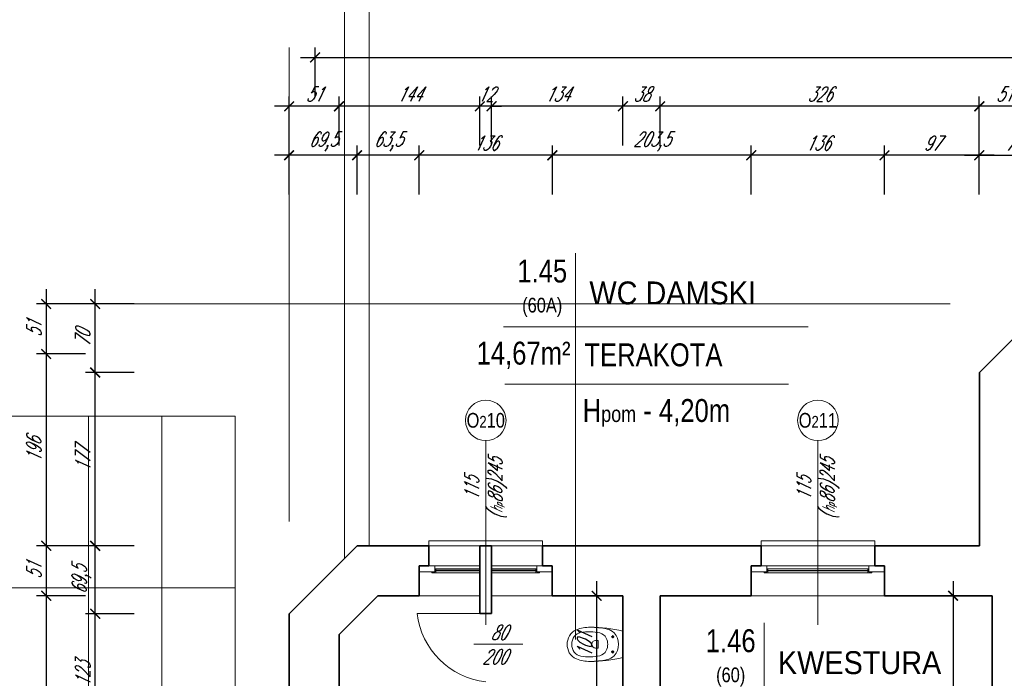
# Model space of a CAD drawing. Header units: millimetres. Extents: x 402 to 79005, y -7782 to 89952.
# Tile 153 of 256: x 23576 to 24582, y 29873 to 30546. Entities that reach past the tile are written whole.
import ezdxf

# ---------------------------------------------------------------- set-up
doc = ezdxf.new("R2010")
doc.units = ezdxf.units.MM
doc.header["$LTSCALE"] = 10
doc.linetypes.add('DASHED', pattern=[19.05, 12.7, -6.35])
doc.layers.get('0').update_dxf_attribs({"lineweight": 0})
doc.layers.get('Defpoints').update_dxf_attribs({"color": 253})
for name, color, linetype, lineweight in [('01 parter - ściany', 253, 'Continuous', 35), ('03-01_okna', 253, 'Continuous', 15), ('03_drzwi', 253, 'Continuous', 15), ('04-1_widok', 253, 'Continuous', 5), ('05-01_wymiary', 253, 'Continuous', 5), ('05-03_opis', 253, 'Continuous', 5), ('07_wyposażenie', 253, 'Continuous', 5)]:
    doc.layers.add(name, color=color, linetype=linetype, lineweight=lineweight)
doc.styles.add('ariel', font='ARIAL.TTF', dxfattribs={"width": 0.8})
doc.styles.add('ariel_wym', font='simplex.shx', dxfattribs={"width": 0.65, "oblique": 25})
doc.dimstyles.new('ariel 50', dxfattribs={"dimtxt": 15, "dimasz": 10, "dimexe": 10, "dimexo": 0, "dimgap": 5, "dimtad": 1, "dimdec": 1, "dimrnd": 0.5, "dimtxsty": 'ariel_wym', "dimblk": 'ARCHTICK', "dimcen": 2.5, "dimdle": 15, "dimazin": 0, "dimtfac": 1, "dimtdec": 1, "dimtix": 1, "dimtmove": 0, "dimatfit": 3, "dimldrblk": 'DOT', "dimfxl": 0, "dimarcsym": 0})
doc.dimstyles.new('ariel 50 wnętrze', dxfattribs={"dimtxt": 15, "dimasz": 10, "dimexe": 10, "dimexo": 0, "dimgap": 5, "dimtad": 1, "dimdec": 1, "dimrnd": 0.5, "dimtxsty": 'ariel_wym', "dimblk": 'ARCHTICK', "dimcen": 2.5, "dimdle": 15, "dimazin": 0, "dimtfac": 1, "dimtdec": 1, "dimtix": 1, "dimtmove": 0, "dimatfit": 3, "dimldrblk": 'DOT', "dimfxl": 0, "dimarcsym": 0})

# ---------------------------------------------------------------- blocks, each defined once
blk = doc.blocks.new('_ArchTick')
at = {"color": 0, "linetype": 'ByBlock', "const_width": 0.15}
blk.add_lwpolyline([(-0.5, -0.5), (0.5, 0.5)], dxfattribs=at)
blk = doc.blocks.new('*D1033')
at = {"layer": '05-01_wymiary', "color": 0, "lineweight": -2}
for p, q in [((24556.2, 30367.4), (24556.2, 30417.4)), ((24626.2, 30367.4), (24626.2, 30417.4)), ((24541.2, 30407.4), (24641.2, 30407.4))]:
    blk.add_line(p, q, dxfattribs=at)
at = {"layer": 'Defpoints', "color": 0}
for p in [(24626.2, 30407.4), (24626.2, 30255.5), (24556.2, 30185.5)]:
    blk.add_point(p, dxfattribs=at)
at = {"layer": '05-01_wymiary', "color": 0, "lineweight": -2, "xscale": 10, "yscale": 10, "zscale": 10, "rotation": 180}
blk.add_blockref('_ArchTick', (24556.2, 30407.4), dxfattribs=at)
at = {"layer": '05-01_wymiary', "color": 0, "lineweight": -2, "xscale": 10, "yscale": 10, "zscale": 10}
blk.add_blockref('_ArchTick', (24626.2, 30407.4), dxfattribs=at)
at = {"layer": '05-01_wymiary', "color": 0, "insert": (24591.2, 30419.9), "char_height": 15, "attachment_point": 5, "style": 'ariel_wym'}
blk.add_mtext('70', dxfattribs=at)
blk = doc.blocks.new('_Dot')
at = {"color": 0, "linetype": 'ByBlock', "lineweight": -2}
blk.add_line((-0.5, 0), (-1, 0), dxfattribs=at)
at = {"color": 0, "linetype": 'ByBlock', "const_width": 0.5}
blk.add_lwpolyline([(-0.25, 0, 1), (0.25, 0, 1)], format="xyb", close=True, dxfattribs=at)
blk = doc.blocks.new('*D1044')
at = {"layer": '05-01_wymiary', "color": 0, "lineweight": -2}
for p, q in [((24459.3, 30367.4), (24459.3, 30417.4)), ((24556.2, 30367.4), (24556.2, 30417.4)), ((24571.2, 30407.4), (24444.3, 30407.4))]:
    blk.add_line(p, q, dxfattribs=at)
at = {"layer": 'Defpoints', "color": 0}
for p in [(24459.3, 30407.4), (24556.2, 30185.5), (24459.3, 29957.5)]:
    blk.add_point(p, dxfattribs=at)
at = {"layer": '05-01_wymiary', "color": 0, "lineweight": -2, "xscale": 10, "yscale": 10, "zscale": 10, "rotation": 180}
blk.add_blockref('_ArchTick', (24459.3, 30407.4), dxfattribs=at)
at = {"layer": '05-01_wymiary', "color": 0, "lineweight": -2, "xscale": 10, "yscale": 10, "zscale": 10}
blk.add_blockref('_ArchTick', (24556.2, 30407.4), dxfattribs=at)
at = {"layer": '05-01_wymiary', "color": 0, "insert": (24507.8, 30419.9), "char_height": 15, "attachment_point": 5, "style": 'ariel_wym'}
blk.add_mtext('97', dxfattribs=at)
blk = doc.blocks.new('*D1045')
at = {"layer": '05-01_wymiary', "color": 0, "lineweight": -2}
for p, q in [((24323.3, 30367.4), (24323.3, 30417.4)), ((24459.3, 30367.4), (24459.3, 30417.4)), ((24474.3, 30407.4), (24308.3, 30407.4))]:
    blk.add_line(p, q, dxfattribs=at)
at = {"layer": 'Defpoints', "color": 0}
for p in [(24323.3, 30407.4), (24323.3, 29957.5), (24459.3, 29957.5)]:
    blk.add_point(p, dxfattribs=at)
at = {"layer": '05-01_wymiary', "color": 0, "lineweight": -2, "xscale": 10, "yscale": 10, "zscale": 10, "rotation": 180}
blk.add_blockref('_ArchTick', (24323.3, 30407.4), dxfattribs=at)
at = {"layer": '05-01_wymiary', "color": 0, "lineweight": -2, "xscale": 10, "yscale": 10, "zscale": 10}
blk.add_blockref('_ArchTick', (24459.3, 30407.4), dxfattribs=at)
at = {"layer": '05-01_wymiary', "color": 0, "insert": (24391.3, 30419.9), "char_height": 15, "attachment_point": 5, "style": 'ariel_wym'}
blk.add_mtext('136', dxfattribs=at)
blk = doc.blocks.new('*D1046')
at = {"layer": '05-01_wymiary', "color": 0, "lineweight": -2}
for p, q in [((24120.1, 30367.4), (24120.1, 30417.4)), ((24323.3, 30367.4), (24323.3, 30417.4)), ((24338.3, 30407.4), (24105.1, 30407.4))]:
    blk.add_line(p, q, dxfattribs=at)
at = {"layer": 'Defpoints', "color": 0}
for p in [(24120.1, 30407.4), (24120.1, 29957.5), (24323.3, 29957.5)]:
    blk.add_point(p, dxfattribs=at)
at = {"layer": '05-01_wymiary', "color": 0, "lineweight": -2, "xscale": 10, "yscale": 10, "zscale": 10, "rotation": 180}
blk.add_blockref('_ArchTick', (24120.1, 30407.4), dxfattribs=at)
at = {"layer": '05-01_wymiary', "color": 0, "lineweight": -2, "xscale": 10, "yscale": 10, "zscale": 10}
blk.add_blockref('_ArchTick', (24323.3, 30407.4), dxfattribs=at)
at = {"layer": '05-01_wymiary', "color": 0, "insert": (24221.7, 30421.4), "char_height": 15, "attachment_point": 5, "style": 'ariel_wym'}
blk.add_mtext('203,5', dxfattribs=at)
blk = doc.blocks.new('*D1047')
at = {"layer": '05-01_wymiary', "color": 0, "lineweight": -2}
for p, q in [((23984.1, 30367.4), (23984.1, 30417.4)), ((24120.1, 30367.4), (24120.1, 30417.4)), ((24135.1, 30407.4), (23969.1, 30407.4))]:
    blk.add_line(p, q, dxfattribs=at)
at = {"layer": 'Defpoints', "color": 0}
for p in [(23984.1, 30407.4), (23984.1, 29957.5), (24120.1, 29957.5)]:
    blk.add_point(p, dxfattribs=at)
at = {"layer": '05-01_wymiary', "color": 0, "lineweight": -2, "xscale": 10, "yscale": 10, "zscale": 10, "rotation": 180}
blk.add_blockref('_ArchTick', (23984.1, 30407.4), dxfattribs=at)
at = {"layer": '05-01_wymiary', "color": 0, "lineweight": -2, "xscale": 10, "yscale": 10, "zscale": 10}
blk.add_blockref('_ArchTick', (24120.1, 30407.4), dxfattribs=at)
at = {"layer": '05-01_wymiary', "color": 0, "insert": (24052.1, 30419.9), "char_height": 15, "attachment_point": 5, "style": 'ariel_wym'}
blk.add_mtext('136', dxfattribs=at)
blk = doc.blocks.new('*D1048')
at = {"layer": '05-01_wymiary', "color": 0, "lineweight": -2}
for p, q in [((23920.6, 30367.4), (23920.6, 30417.4)), ((23984.1, 30367.4), (23984.1, 30417.4)), ((23999.1, 30407.4), (23905.6, 30407.4))]:
    blk.add_line(p, q, dxfattribs=at)
at = {"layer": 'Defpoints', "color": 0}
for p in [(23920.6, 30407.4), (23920.6, 30008.5), (23984.1, 29957.5)]:
    blk.add_point(p, dxfattribs=at)
at = {"layer": '05-01_wymiary', "color": 0, "lineweight": -2, "xscale": 10, "yscale": 10, "zscale": 10, "rotation": 180}
blk.add_blockref('_ArchTick', (23920.6, 30407.4), dxfattribs=at)
at = {"layer": '05-01_wymiary', "color": 0, "lineweight": -2, "xscale": 10, "yscale": 10, "zscale": 10}
blk.add_blockref('_ArchTick', (23984.1, 30407.4), dxfattribs=at)
at = {"layer": '05-01_wymiary', "color": 0, "insert": (23952.3, 30421.4), "char_height": 15, "attachment_point": 5, "style": 'ariel_wym'}
blk.add_mtext('63,5', dxfattribs=at)
blk = doc.blocks.new('*D1049')
at = {"layer": '05-01_wymiary', "color": 0, "lineweight": -2}
for p, q in [((23851.2, 30367.4), (23851.2, 30417.4)), ((23920.6, 30367.4), (23920.6, 30417.4)), ((23935.6, 30407.4), (23836.2, 30407.4))]:
    blk.add_line(p, q, dxfattribs=at)
at = {"layer": 'Defpoints', "color": 0}
for p in [(23851.2, 30407.4), (23920.6, 30008.5), (23851.2, 29939.1)]:
    blk.add_point(p, dxfattribs=at)
at = {"layer": '05-01_wymiary', "color": 0, "lineweight": -2, "xscale": 10, "yscale": 10, "zscale": 10, "rotation": 180}
blk.add_blockref('_ArchTick', (23851.2, 30407.4), dxfattribs=at)
at = {"layer": '05-01_wymiary', "color": 0, "lineweight": -2, "xscale": 10, "yscale": 10, "zscale": 10}
blk.add_blockref('_ArchTick', (23920.6, 30407.4), dxfattribs=at)
at = {"layer": '05-01_wymiary', "color": 0, "insert": (23885.9, 30421.4), "char_height": 15, "attachment_point": 5, "style": 'ariel_wym'}
blk.add_mtext('69,5', dxfattribs=at)
blk = doc.blocks.new('*D1062')
at = {"layer": '05-01_wymiary', "color": 0, "lineweight": -2}
for p, q in [((24556.2, 30417.4), (24556.2, 30467.4)), ((24607.2, 30417.4), (24607.2, 30467.4)), ((24622.2, 30457.4), (24541.2, 30457.4))]:
    blk.add_line(p, q, dxfattribs=at)
at = {"layer": 'Defpoints', "color": 0}
for p in [(24556.2, 30457.4), (24607.2, 30038.4), (24556.2, 30008.5)]:
    blk.add_point(p, dxfattribs=at)
at = {"layer": '05-01_wymiary', "color": 0, "lineweight": -2, "xscale": 10, "yscale": 10, "zscale": 10, "rotation": 180}
blk.add_blockref('_ArchTick', (24556.2, 30457.4), dxfattribs=at)
at = {"layer": '05-01_wymiary', "color": 0, "lineweight": -2, "xscale": 10, "yscale": 10, "zscale": 10}
blk.add_blockref('_ArchTick', (24607.2, 30457.4), dxfattribs=at)
at = {"layer": '05-01_wymiary', "color": 0, "insert": (24581.7, 30469.9), "char_height": 15, "attachment_point": 5, "style": 'ariel_wym'}
blk.add_mtext('51', dxfattribs=at)
blk = doc.blocks.new('*D1063')
at = {"layer": '05-01_wymiary', "color": 0, "lineweight": -2}
for p, q in [((24230.2, 30417.4), (24230.2, 30467.4)), ((24556.2, 30417.4), (24556.2, 30467.4)), ((24571.2, 30457.4), (24215.2, 30457.4))]:
    blk.add_line(p, q, dxfattribs=at)
at = {"layer": 'Defpoints', "color": 0}
for p in [(24230.2, 30457.4), (24556.2, 30008.5), (24230.2, 29957.5)]:
    blk.add_point(p, dxfattribs=at)
at = {"layer": '05-01_wymiary', "color": 0, "lineweight": -2, "xscale": 10, "yscale": 10, "zscale": 10, "rotation": 180}
blk.add_blockref('_ArchTick', (24230.2, 30457.4), dxfattribs=at)
at = {"layer": '05-01_wymiary', "color": 0, "lineweight": -2, "xscale": 10, "yscale": 10, "zscale": 10}
blk.add_blockref('_ArchTick', (24556.2, 30457.4), dxfattribs=at)
at = {"layer": '05-01_wymiary', "color": 0, "insert": (24393.2, 30469.9), "char_height": 15, "attachment_point": 5, "style": 'ariel_wym'}
blk.add_mtext('326', dxfattribs=at)
blk = doc.blocks.new('*D1064')
at = {"layer": '05-01_wymiary', "color": 0, "lineweight": -2}
for p, q in [((24192.2, 30417.4), (24192.2, 30467.4)), ((24230.2, 30417.4), (24230.2, 30467.4)), ((24245.2, 30457.4), (24177.2, 30457.4))]:
    blk.add_line(p, q, dxfattribs=at)
at = {"layer": 'Defpoints', "color": 0}
for p in [(24192.2, 30457.4), (24192.2, 29957.5), (24230.2, 29957.5)]:
    blk.add_point(p, dxfattribs=at)
at = {"layer": '05-01_wymiary', "color": 0, "lineweight": -2, "xscale": 10, "yscale": 10, "zscale": 10, "rotation": 180}
blk.add_blockref('_ArchTick', (24192.2, 30457.4), dxfattribs=at)
at = {"layer": '05-01_wymiary', "color": 0, "lineweight": -2, "xscale": 10, "yscale": 10, "zscale": 10}
blk.add_blockref('_ArchTick', (24230.2, 30457.4), dxfattribs=at)
at = {"layer": '05-01_wymiary', "color": 0, "insert": (24211.2, 30469.9), "char_height": 15, "attachment_point": 5, "style": 'ariel_wym'}
blk.add_mtext('38', dxfattribs=at)
blk = doc.blocks.new('*D1065')
at = {"layer": '05-01_wymiary', "color": 0, "lineweight": -2}
for p, q in [((24058, 30417.4), (24058, 30467.4)), ((24192.2, 30417.4), (24192.2, 30467.4)), ((24207.2, 30457.4), (24043, 30457.4))]:
    blk.add_line(p, q, dxfattribs=at)
at = {"layer": 'Defpoints', "color": 0}
for p in [(24058, 30457.4), (24058, 29957.5), (24192.2, 29957.5)]:
    blk.add_point(p, dxfattribs=at)
at = {"layer": '05-01_wymiary', "color": 0, "lineweight": -2, "xscale": 10, "yscale": 10, "zscale": 10, "rotation": 180}
blk.add_blockref('_ArchTick', (24058, 30457.4), dxfattribs=at)
at = {"layer": '05-01_wymiary', "color": 0, "lineweight": -2, "xscale": 10, "yscale": 10, "zscale": 10}
blk.add_blockref('_ArchTick', (24192.2, 30457.4), dxfattribs=at)
at = {"layer": '05-01_wymiary', "color": 0, "insert": (24125.1, 30469.9), "char_height": 15, "attachment_point": 5, "style": 'ariel_wym'}
blk.add_mtext('134', dxfattribs=at)
blk = doc.blocks.new('*D1066')
at = {"layer": '05-01_wymiary', "color": 0, "lineweight": -2}
for p, q in [((24046, 30417.4), (24046, 30467.4)), ((24058, 30417.4), (24058, 30467.4)), ((24046, 30457.4), (24036, 30457.4)), ((24058, 30457.4), (24046, 30457.4)), ((24058, 30457.4), (24068, 30457.4))]:
    blk.add_line(p, q, dxfattribs=at)
at = {"layer": 'Defpoints', "color": 0}
for p in [(24046, 30457.4), (24046, 29957.5), (24058, 29957.5)]:
    blk.add_point(p, dxfattribs=at)
at = {"layer": '05-01_wymiary', "color": 0, "lineweight": -2, "xscale": 10, "yscale": 10, "zscale": 10}
blk.add_blockref('_ArchTick', (24046, 30457.4), dxfattribs=at)
at = {"layer": '05-01_wymiary', "color": 0, "lineweight": -2, "xscale": 10, "yscale": 10, "zscale": 10, "rotation": 180}
blk.add_blockref('_ArchTick', (24058, 30457.4), dxfattribs=at)
at = {"layer": '05-01_wymiary', "color": 0, "insert": (24052, 30469.9), "char_height": 15, "attachment_point": 5, "style": 'ariel_wym'}
blk.add_mtext('12', dxfattribs=at)
blk = doc.blocks.new('*D1067')
at = {"layer": '05-01_wymiary', "color": 0, "lineweight": -2}
for p, q in [((23902.2, 30417.4), (23902.2, 30467.4)), ((24046, 30417.4), (24046, 30467.4)), ((24061, 30457.4), (23887.2, 30457.4))]:
    blk.add_line(p, q, dxfattribs=at)
at = {"layer": 'Defpoints', "color": 0}
for p in [(23902.2, 30457.4), (24046, 29957.5), (23902.2, 29918)]:
    blk.add_point(p, dxfattribs=at)
at = {"layer": '05-01_wymiary', "color": 0, "lineweight": -2, "xscale": 10, "yscale": 10, "zscale": 10, "rotation": 180}
blk.add_blockref('_ArchTick', (23902.2, 30457.4), dxfattribs=at)
at = {"layer": '05-01_wymiary', "color": 0, "lineweight": -2, "xscale": 10, "yscale": 10, "zscale": 10}
blk.add_blockref('_ArchTick', (24046, 30457.4), dxfattribs=at)
at = {"layer": '05-01_wymiary', "color": 0, "insert": (23974.1, 30469.9), "char_height": 15, "attachment_point": 5, "style": 'ariel_wym'}
blk.add_mtext('144', dxfattribs=at)
blk = doc.blocks.new('*D1068')
at = {"layer": '05-01_wymiary', "color": 0, "lineweight": -2}
for p, q in [((23851.2, 30417.4), (23851.2, 30467.4)), ((23902.2, 30417.4), (23902.2, 30467.4)), ((23917.2, 30457.4), (23836.2, 30457.4))]:
    blk.add_line(p, q, dxfattribs=at)
at = {"layer": 'Defpoints', "color": 0}
for p in [(23851.2, 30457.4), (23851.2, 29939.1), (23902.2, 29918)]:
    blk.add_point(p, dxfattribs=at)
at = {"layer": '05-01_wymiary', "color": 0, "lineweight": -2, "xscale": 10, "yscale": 10, "zscale": 10, "rotation": 180}
blk.add_blockref('_ArchTick', (23851.2, 30457.4), dxfattribs=at)
at = {"layer": '05-01_wymiary', "color": 0, "lineweight": -2, "xscale": 10, "yscale": 10, "zscale": 10}
blk.add_blockref('_ArchTick', (23902.2, 30457.4), dxfattribs=at)
at = {"layer": '05-01_wymiary', "color": 0, "insert": (23876.7, 30469.9), "char_height": 15, "attachment_point": 5, "style": 'ariel_wym'}
blk.add_mtext('51', dxfattribs=at)
blk = doc.blocks.new('*D1069')
at = {"layer": '05-01_wymiary', "color": 0, "lineweight": -2}
for p, q in [((23877.7, 30467.4), (23877.7, 30517.4)), ((25992.7, 30467.4), (25992.7, 30517.4)), ((23862.7, 30507.4), (26007.7, 30507.4))]:
    blk.add_line(p, q, dxfattribs=at)
at = {"layer": 'Defpoints', "color": 0, "lineweight": 0}
for p in [(25992.7, 30507.4), (23877.7, 29939.1), (25992.7, 29933.5)]:
    blk.add_point(p, dxfattribs=at)
at = {"layer": '05-01_wymiary', "color": 0, "lineweight": -2, "xscale": 10, "yscale": 10, "zscale": 10, "rotation": 180}
blk.add_blockref('_ArchTick', (23877.7, 30507.4), dxfattribs=at)
at = {"layer": '05-01_wymiary', "color": 0, "lineweight": -2, "xscale": 10, "yscale": 10, "zscale": 10}
blk.add_blockref('_ArchTick', (25992.7, 30507.4), dxfattribs=at)
at = {"layer": '05-01_wymiary', "color": 0, "insert": (24935.2, 30519.9), "char_height": 15, "attachment_point": 5, "style": 'ariel_wym'}
blk.add_mtext('2115', dxfattribs=at)
blk = doc.blocks.new('*D1083')
at = {"layer": '05-01_wymiary', "color": 0, "lineweight": -2}
for p, q in [((23653.1, 29801.4), (23653.1, 29954.1)), ((23693.1, 29939.1), (23643.1, 29939.1)), ((23693.1, 29816.4), (23643.1, 29816.4))]:
    blk.add_line(p, q, dxfattribs=at)
at = {"layer": 'Defpoints', "color": 0}
for p in [(23653.1, 29939.1), (23851.2, 29939.1), (23902.2, 29816.4)]:
    blk.add_point(p, dxfattribs=at)
at = {"layer": '05-01_wymiary', "color": 0, "lineweight": -2, "xscale": 10, "yscale": 10, "zscale": 10}
for p, rotation in [((23653.1, 29939.1), 90), ((23653.1, 29816.4), 270)]:
    blk.add_blockref('_ArchTick', p, dxfattribs=dict(at, rotation=rotation))
at = {"layer": '05-01_wymiary', "color": 0, "insert": (23640.6, 29877.7), "char_height": 15, "attachment_point": 5, "rotation": 90, "style": 'ariel_wym'}
blk.add_mtext('123', dxfattribs=at)
blk = doc.blocks.new('*D1084')
at = {"layer": '05-01_wymiary', "color": 0, "lineweight": -2}
for p, q in [((23653.1, 29924.1), (23653.1, 30023.5)), ((23693.1, 30008.5), (23643.1, 30008.5)), ((23693.1, 29939.1), (23643.1, 29939.1))]:
    blk.add_line(p, q, dxfattribs=at)
at = {"layer": 'Defpoints', "color": 0}
for p in [(23653.1, 30008.5), (23920.6, 30008.5), (23851.2, 29939.1)]:
    blk.add_point(p, dxfattribs=at)
at = {"layer": '05-01_wymiary', "color": 0, "lineweight": -2, "xscale": 10, "yscale": 10, "zscale": 10}
for p, rotation in [((23653.1, 30008.5), 90), ((23653.1, 29939.1), 270)]:
    blk.add_blockref('_ArchTick', p, dxfattribs=dict(at, rotation=rotation))
at = {"layer": '05-01_wymiary', "color": 0, "insert": (23639.2, 29973.8), "char_height": 15, "attachment_point": 5, "rotation": 90, "style": 'ariel_wym'}
blk.add_mtext('69,5', dxfattribs=at)
blk = doc.blocks.new('*D1085')
at = {"layer": '05-01_wymiary', "color": 0, "lineweight": -2}
for p, q in [((23653.1, 29993.5), (23653.1, 30200.5)), ((23693.1, 30185.5), (23643.1, 30185.5)), ((23693.1, 30008.5), (23643.1, 30008.5))]:
    blk.add_line(p, q, dxfattribs=at)
at = {"layer": 'Defpoints', "color": 0}
for p in [(23653.1, 30185.5), (24556.2, 30185.5), (23920.6, 30008.5)]:
    blk.add_point(p, dxfattribs=at)
at = {"layer": '05-01_wymiary', "color": 0, "lineweight": -2, "xscale": 10, "yscale": 10, "zscale": 10}
for p, rotation in [((23653.1, 30185.5), 90), ((23653.1, 30008.5), 270)]:
    blk.add_blockref('_ArchTick', p, dxfattribs=dict(at, rotation=rotation))
at = {"layer": '05-01_wymiary', "color": 0, "insert": (23640.6, 30097), "char_height": 15, "attachment_point": 5, "rotation": 90, "style": 'ariel_wym'}
blk.add_mtext('177', dxfattribs=at)
blk = doc.blocks.new('*D1086')
at = {"layer": '05-01_wymiary', "color": 0, "lineweight": -2}
for p, q in [((23653.1, 30170.5), (23653.1, 30270.5)), ((23693.1, 30255.5), (23643.1, 30255.5)), ((23693.1, 30185.5), (23643.1, 30185.5))]:
    blk.add_line(p, q, dxfattribs=at)
at = {"layer": 'Defpoints', "color": 0}
for p in [(23653.1, 30255.5), (24626.2, 30255.5), (24556.2, 30185.5)]:
    blk.add_point(p, dxfattribs=at)
at = {"layer": '05-01_wymiary', "color": 0, "lineweight": -2, "xscale": 10, "yscale": 10, "zscale": 10}
for p, rotation in [((23653.1, 30255.5), 90), ((23653.1, 30185.5), 270)]:
    blk.add_blockref('_ArchTick', p, dxfattribs=dict(at, rotation=rotation))
at = {"layer": '05-01_wymiary', "color": 0, "insert": (23640.6, 30220.5), "char_height": 15, "attachment_point": 5, "rotation": 90, "style": 'ariel_wym'}
blk.add_mtext('70', dxfattribs=at)
blk = doc.blocks.new('*D1087')
at = {"layer": '05-01_wymiary', "color": 0, "lineweight": -2}
for p, q in [((23603.1, 30270.5), (23603.1, 30189.5)), ((23643.1, 30255.5), (23593.1, 30255.5)), ((23643.1, 30204.5), (23593.1, 30204.5))]:
    blk.add_line(p, q, dxfattribs=at)
at = {"layer": 'Defpoints', "color": 0}
for p in [(24626.3, 30255.5), (23603.1, 30204.5), (24687.5, 30204.5)]:
    blk.add_point(p, dxfattribs=at)
at = {"layer": '05-01_wymiary', "color": 0, "lineweight": -2, "xscale": 10, "yscale": 10, "zscale": 10}
for p, rotation in [((23603.1, 30255.5), 90), ((23603.1, 30204.5), 270)]:
    blk.add_blockref('_ArchTick', p, dxfattribs=dict(at, rotation=rotation))
at = {"layer": '05-01_wymiary', "color": 0, "insert": (23590.6, 30230), "char_height": 15, "attachment_point": 5, "rotation": 90, "style": 'ariel_wym'}
blk.add_mtext('51', dxfattribs=at)
blk = doc.blocks.new('*D1088')
at = {"layer": '05-01_wymiary', "color": 0, "lineweight": -2}
for p, q in [((23603.1, 30219.5), (23603.1, 29993.5)), ((23643.1, 30204.5), (23593.1, 30204.5)), ((23643.1, 30008.5), (23593.1, 30008.5))]:
    blk.add_line(p, q, dxfattribs=at)
at = {"layer": 'Defpoints', "color": 0}
for p in [(24687.5, 30204.5), (23603.1, 30008.5), (24556.2, 30008.5)]:
    blk.add_point(p, dxfattribs=at)
at = {"layer": '05-01_wymiary', "color": 0, "lineweight": -2, "xscale": 10, "yscale": 10, "zscale": 10}
for p, rotation in [((23603.1, 30204.5), 90), ((23603.1, 30008.5), 270)]:
    blk.add_blockref('_ArchTick', p, dxfattribs=dict(at, rotation=rotation))
at = {"layer": '05-01_wymiary', "color": 0, "insert": (23590.6, 30106.5), "char_height": 15, "attachment_point": 5, "rotation": 90, "style": 'ariel_wym'}
blk.add_mtext('196', dxfattribs=at)
blk = doc.blocks.new('*D1089')
at = {"layer": '05-01_wymiary', "color": 0, "lineweight": -2}
for p, q in [((23603.1, 30023.5), (23603.1, 29942.5)), ((23643.1, 30008.5), (23593.1, 30008.5)), ((23643.1, 29957.5), (23593.1, 29957.5))]:
    blk.add_line(p, q, dxfattribs=at)
at = {"layer": 'Defpoints', "color": 0}
for p in [(24556.2, 30008.5), (23603.1, 29957.5), (24569.2, 29957.5)]:
    blk.add_point(p, dxfattribs=at)
at = {"layer": '05-01_wymiary', "color": 0, "lineweight": -2, "xscale": 10, "yscale": 10, "zscale": 10}
for p, rotation in [((23603.1, 30008.5), 90), ((23603.1, 29957.5), 270)]:
    blk.add_blockref('_ArchTick', p, dxfattribs=dict(at, rotation=rotation))
at = {"layer": '05-01_wymiary', "color": 0, "insert": (23590.6, 29983), "char_height": 15, "attachment_point": 5, "rotation": 90, "style": 'ariel_wym'}
blk.add_mtext('51', dxfattribs=at)
blk = doc.blocks.new('*D1090')
at = {"layer": '05-01_wymiary', "color": 0, "lineweight": -2}
for p, q in [((23603.1, 29972.5), (23603.1, 29654.5)), ((23643.1, 29957.5), (23593.1, 29957.5)), ((23643.1, 29669.5), (23593.1, 29669.5))]:
    blk.add_line(p, q, dxfattribs=at)
at = {"layer": 'Defpoints', "color": 0}
for p in [(24569.2, 29957.5), (23603.1, 29669.5), (23902.2, 29669.5)]:
    blk.add_point(p, dxfattribs=at)
at = {"layer": '05-01_wymiary', "color": 0, "lineweight": -2, "xscale": 10, "yscale": 10, "zscale": 10}
for p, rotation in [((23603.1, 29957.5), 90), ((23603.1, 29669.5), 270)]:
    blk.add_blockref('_ArchTick', p, dxfattribs=dict(at, rotation=rotation))
at = {"layer": '05-01_wymiary', "color": 0, "insert": (23590.6, 29813.5), "char_height": 15, "attachment_point": 5, "rotation": 90, "style": 'ariel_wym'}
blk.add_mtext('288', dxfattribs=at)
blk = doc.blocks.new('*D1623')
at = {"layer": '05-01_wymiary', "color": 0, "lineweight": -2}
for p, q in [((24529.4, 29972.5), (24529.4, 29463.1)), ((24539.4, 29957.5), (24519.4, 29957.5)), ((24539.4, 29478.1), (24519.4, 29478.1))]:
    blk.add_line(p, q, dxfattribs=at)
at = {"layer": 'Defpoints', "color": 0}
for p in [(24569.2, 29957.5), (24529.4, 29478.1), (24569.2, 29478.1)]:
    blk.add_point(p, dxfattribs=at)
at = {"layer": '05-01_wymiary', "color": 0, "lineweight": -2, "xscale": 10, "yscale": 10, "zscale": 10}
for p, rotation in [((24529.4, 29957.5), 90), ((24529.4, 29478.1), 270)]:
    blk.add_blockref('_ArchTick', p, dxfattribs=dict(at, rotation=rotation))
at = {"layer": '05-01_wymiary', "color": 0, "insert": (24515.4, 29717.8), "char_height": 15, "attachment_point": 5, "rotation": 90, "style": 'ariel_wym'}
blk.add_mtext('479,5', dxfattribs=at)
blk = doc.blocks.new('*D1630')
at = {"layer": '05-01_wymiary', "color": 0, "lineweight": -2}
for p, q in [((24165.4, 29841.7), (24165.4, 29972.5)), ((24175.4, 29957.5), (24155.4, 29957.5)), ((24175.4, 29856.7), (24155.4, 29856.7))]:
    blk.add_line(p, q, dxfattribs=at)
at = {"layer": 'Defpoints', "color": 0}
for p in [(24165.4, 29957.5), (24192.2, 29957.5), (24192.2, 29856.7)]:
    blk.add_point(p, dxfattribs=at)
at = {"layer": '05-01_wymiary', "color": 0, "lineweight": -2, "xscale": 10, "yscale": 10, "zscale": 10}
for p, rotation in [((24165.4, 29957.5), 90), ((24165.4, 29856.7), 270)]:
    blk.add_blockref('_ArchTick', p, dxfattribs=dict(at, rotation=rotation))
at = {"layer": '05-01_wymiary', "color": 0, "insert": (24152.9, 29907.1), "char_height": 15, "attachment_point": 5, "rotation": 90, "style": 'ariel_wym'}
blk.add_mtext('101', dxfattribs=at)

msp = doc.modelspace()

# ---------------------------------------------------------------- linework, layer by layer
at = {"layer": '01 parter - ściany'}
for p, q in [((24556.21, 30185.5), (24626.21, 30255.5)), ((24556.21, 30185.5), (24556.21, 30008.5)), ((23851.21, 29939.12), (23920.59, 30008.5)), ((23994.03, 30008.5), (23920.59, 30008.5)), ((23994.03, 30008.5), (23994.03, 29988.01)), ((24045.98, 29939.49), (24045.98, 30008.5)), ((24045.98, 30008.5), (24057.98, 30008.5)), ((24057.98, 29939.5), (24057.98, 30008.5)), ((24333.28, 30008.5), (24110.06, 30008.5)), ((24110.06, 30008.5), (24110.06, 29987.99)), ((24333.28, 30008.5), (24333.28, 29988.01)), ((24556.21, 30008.5), (24449.31, 30008.5)), ((24449.31, 30008.5), (24449.31, 29987.99)), ((23984.06, 29957.5), (23984.06, 29988.01)), ((23994.03, 29988.01), (23984.06, 29988.01)), ((24120.03, 29988.01), (24110.06, 29988.01)), ((24120.06, 29957.5), (24120.06, 29987.99)), ((24120.06, 29957.5), (24120.06, 29987.99)), ((24323.31, 29957.5), (24323.31, 29988.01)), ((24333.28, 29988.01), (24323.31, 29988.01)), ((24459.28, 29988.01), (24449.31, 29988.01)), ((24459.31, 29957.5), (24459.31, 29987.99)), ((24459.31, 29957.5), (24459.31, 29987.99)), ((23902.21, 29918), (23941.71, 29957.5)), ((23984.06, 29957.5), (23941.71, 29957.5)), ((24057.98, 29939.5), (24057.98, 29956.78)), ((24192.21, 29957.5), (24120.06, 29957.5)), ((24192.21, 29957.5), (24192.21, 29856.75)), ((24323.31, 29957.5), (24230.21, 29957.5)), ((24230.21, 29957.5), (24230.21, 29478.12)), ((24569.21, 29957.5), (24459.31, 29957.5)), ((24569.21, 29957.5), (24569.21, 29478.12)), ((23851.21, 29939.12), (23851.21, 29806.4)), ((24057.98, 29939.5), (24045.98, 29939.5)), ((23902.21, 29918), (23902.22, 29816.37))]:
    msp.add_line(p, q, dxfattribs=at)
at = {"layer": '03-01_okna', "linetype": 'Continuous', "lineweight": 0}
for p, q in [((23994.03, 30008.5), (23994.03, 30013.5)), ((24110.09, 30013.5), (23994.03, 30013.5)), ((24110.09, 30008.5), (24110.09, 30013.5)), ((24333.28, 30008.5), (24333.28, 30013.5)), ((24449.31, 30013.5), (24333.28, 30013.5)), ((24449.31, 30008.5), (24449.31, 30013.5)), ((24000.06, 29988.01), (24045.98, 29988)), ((24045.98, 29985), (24000.06, 29985.01)), ((24001.06, 29981.01), (24001.06, 29985.01)), ((24045.98, 29983.5), (24001.06, 29983.51)), ((24045.98, 29983), (24001.06, 29983.01)), ((24057.98, 29988), (24104.06, 29987.99)), ((24104.06, 29984.99), (24057.98, 29985)), ((24103.06, 29983.49), (24057.98, 29983.5)), ((24103.06, 29982.99), (24057.98, 29983)), ((24103.06, 29980.99), (24103.06, 29984.99)), ((24339.31, 29988.01), (24443.28, 29987.95)), ((24443.28, 29984.95), (24339.31, 29985.01)), ((24340.31, 29981.01), (24340.31, 29985.01)), ((24442.28, 29983.45), (24340.31, 29983.51)), ((24442.28, 29982.95), (24340.31, 29983.01)), ((24442.28, 29980.95), (24442.28, 29984.95))]:
    msp.add_line(p, q, dxfattribs=at)
at = {"layer": '03-01_okna', "linetype": 'DASHED'}
for p, q in [((24110.09, 30008.5), (23994.03, 30008.5)), ((24449.31, 30008.5), (24333.28, 30008.5))]:
    msp.add_line(p, q, dxfattribs=at)
at = {"layer": '03-01_okna', "linetype": 'Continuous', "lineweight": 0}
for points in [[(23984.06, 29982.01), (24000.06, 29982.01), (24000.06, 29988.01), (23984.06, 29988.01)], [(24104.06, 29981.99), (24120.06, 29981.99), (24120.06, 29987.99), (24104.06, 29987.99)], [(24323.31, 29982.01), (24339.31, 29982.01), (24339.31, 29988.01), (24323.31, 29988.01)], [(24443.28, 29981.95), (24459.28, 29981.95), (24459.28, 29987.95), (24443.28, 29987.95)]]:
    msp.add_lwpolyline(points, close=True, dxfattribs=at)
for points in [[(24045.98, 29981), (23997.06, 29981.01), (23997.06, 29982.01)], [(24107.06, 29981.99), (24107.06, 29980.99), (24057.98, 29981)], [(24446.28, 29981.95), (24446.28, 29980.95), (24336.31, 29981.01), (24336.31, 29982.01)]]:
    msp.add_lwpolyline(points, dxfattribs=at)
at = {"layer": '03_drzwi'}
for p, q in [((23981.98, 29939.45), (24051.98, 29939.5)), ((24090.07, 29908.09), (24039.96, 29908.1))]:
    msp.add_line(p, q, dxfattribs=at)
msp.add_arc((24061.23, 29948.75), 79.79, 186.69089, 263.34659, dxfattribs=at)
at = {"layer": '04-1_widok'}
for p, q in [((23907.81, 31242.5), (23907.81, 29995.72)), ((23932.83, 31242.5), (23932.82, 30008.5)), ((23196.24, 30141.06), (23796.24, 30141.06)), ((23646.24, 30141.06), (23646.24, 29802.62)), ((23721.24, 29802.62), (23721.24, 30141.06)), ((23796.24, 30141.06), (23796.24, 29802.62)), ((23196.24, 29965.63), (23796.24, 29965.63)), ((23984.03, 29957.5), (24045.98, 29957.5)), ((24057.98, 29957.5), (24120.06, 29957.5)), ((24323.31, 29957.5), (24459.31, 29957.5))]:
    msp.add_line(p, q, dxfattribs=at)
at = {"layer": '05-01_wymiary'}
for p, q in [((23851.21, 30033.5), (23851.21, 30517.45)), ((23593.13, 30255.5), (24526.26, 30255.5))]:
    msp.add_line(p, q, dxfattribs=at)
at = {"layer": '05-03_opis'}
for p, q in [((24143.83, 30307.28), (24143.83, 29912.9)), ((24070.21, 30232.04), (24381.52, 30232.04)), ((24071.65, 30173.68), (24361.37, 30173.68)), ((24336.34, 29929.69), (24336.34, 29742.52))]:
    msp.add_line(p, q, dxfattribs=at)
at = {"layer": '05-03_opis', "lineweight": 0}
for p, q in [((24052.06, 29927.89), (24052.06, 30115.91)), ((24391.3, 29927.89), (24391.3, 30115.91))]:
    msp.add_line(p, q, dxfattribs=at)
for centre in [(24052.06, 30136.6), (24391.3, 30136.6)]:
    msp.add_circle(centre, 20.69, dxfattribs=at)
at = {"layer": '07_wyposażenie', "ltscale": 2}
for p, q in [((24192.22, 29921.5), (24192.21, 29894.3)), ((24180.27, 29915.65), (24183.17, 29915.65)), ((24181.72, 29917.1), (24181.71, 29914.2)), ((24180.26, 29900.15), (24183.16, 29900.15)), ((24181.71, 29898.7), (24181.71, 29901.6))]:
    msp.add_line(p, q, dxfattribs=at)
for points in [[(24144.67, 29922.83, -0.0910118), (24158.73, 29925.41, -0.0446801), (24175.92, 29923.55, -0.1506779), (24183.17, 29919.53, -0.380316), (24183.16, 29896.27, -0.1506779), (24175.91, 29892.26, -0.0446801), (24158.72, 29890.41, -0.0910118), (24144.66, 29892.99, -0.1718535), (24137.42, 29899.37, -0.2588675), (24137.43, 29916.46, -0.1718535)], [(24175.12, 29901.57, -0.2283286), (24168.57, 29896.31, -0.1120121), (24149.16, 29895.9, -0.1617951), (24142.46, 29899.81, -0.3203525), (24142.47, 29916.02, -0.1617951), (24149.17, 29919.92, -0.1120121), (24168.57, 29919.5, -0.2283286), (24175.13, 29914.24, -0.2368967)]]:
    msp.add_lwpolyline(points, format="xyb", close=True, dxfattribs=at)
msp.add_lwpolyline([(24164.25, 29904.04), (24166.9, 29904.04), (24166.91, 29911.84), (24164.25, 29911.84, 1), (24164.25, 29904.04, 1)], format="xyb", dxfattribs=at)
for centre in [(24181.72, 29915.65), (24181.71, 29900.15)]:
    msp.add_circle(centre, 1, dxfattribs=at)
for centre, start, end in [((24158.68, 29779.7), 76.69457, 89.98056), ((24158.77, 30036.12), 269.98056, 283.26656)]:
    msp.add_arc(centre, 145.71, start, end, dxfattribs=at)

# ---------------------------------------------------------------- texts
at = {"layer": '03_drzwi', "insert": (24073.67, 29927.6), "char_height": 15, "width": 160.5905, "attachment_point": 3, "rotation": 0.0085, "style": 'ariel_wym'}
msp.add_mtext('80\\P200', dxfattribs=at)
at = {"layer": '05-03_opis', "style": 'ariel'}
for s, insert, char_height, width, attachment_point in [('{\\fArial|b0|i0|c238|p34;1.45\\P\\H0.6404x;(60A)}', (24109.74, 30271.59), 23.4234, 108.9126, 5), ('{\\fArial|b0|i0|c238|p34;\\W0.9;WC DAMSKI}', (24157.96, 30266.62), 23.4234, 356.6375, 4), ('{\\fArial|b0|i0|c238|p34;14,67m²}', (24090.68, 30203.13), 23.4234, 108.9126, 5), ('TERAKOTA', (24152.78, 30203.41), 23.423, 322.789, 4), ('{\\fArial|b0|i0|c238|p34; H\\H0.7x;pom\\H1.429x; - 4,20m}', (24143.83, 30144.23), 23.4234, 322.789, 4), ('{\\fArial|b0|i0|c238|p34;1.46\\P\\H0.6404x;(60)}', (24302.25, 29894.01), 23.4234, 108.9126, 5), ('{\\fArial|b0|i0|c238|p34;\\W0.9;KWESTURA}', (24350.47, 29889.03), 23.4234, 356.6375, 4)]:
    msp.add_mtext(s, dxfattribs=dict(at, insert=insert, char_height=char_height, width=width, attachment_point=attachment_point))
at = {"layer": '05-03_opis', "lineweight": 0, "char_height": 15, "width": 75.1935, "attachment_point": 5, "style": 'ariel'}
for s, insert in [('O{\\H0.8x;2}10', (24052.06, 30136.6)), ('O{\\H0.8x;2}11', (24391.3, 30136.6))]:
    msp.add_mtext(s, dxfattribs=dict(at, insert=insert))
at = {"layer": '05-03_opis', "lineweight": 0, "char_height": 14.4, "width": 62.6613, "attachment_point": 5, "rotation": 90, "style": 'ariel_wym'}
for insert in [(24052.06, 30067.02), (24391.3, 30067.02)]:
    msp.add_mtext('115\\P({\\H0.8333x;h\\H0.6x;p}86)245', dxfattribs=dict(at, insert=insert))

# ---------------------------------------------------------------- dimensions: what is measured, and where the dimension line sits
at = {"layer": '05-01_wymiary'}
for base, p1, p2, picture, middle in [((25992.65, 30507.45), (23877.66, 29939.12), (25992.65, 29933.5), '*D1069', (24935.15, 30519.95)), ((24626.21, 30407.45), (24556.21, 30185.5), (24626.21, 30255.5), '*D1033', (24591.21, 30419.95))]:
    dim = msp.add_linear_dim(base=base, p1=p1, p2=p2, dimstyle='ariel 50', dxfattribs=at)
    dim.commit()
    dim.dimension.update_dxf_attribs({"geometry": picture, "text_midpoint": middle})
for base, p1, p2, picture, middle in [((23851.21, 30457.45), (23902.21, 29918), (23851.21, 29939.12), '*D1068', (23876.71, 30469.95)), ((23902.21, 30457.45), (24045.98, 29957.5), (23902.21, 29918), '*D1067', (23974.1, 30469.95)), ((24045.98, 30457.45), (24057.98, 29957.5), (24045.98, 29957.5), '*D1066', (24051.98, 30469.95)), ((24057.98, 30457.45), (24192.21, 29957.5), (24057.98, 29957.5), '*D1065', (24125.1, 30469.95)), ((24192.21, 30457.45), (24230.21, 29957.5), (24192.21, 29957.5), '*D1064', (24211.21, 30469.95)), ((24230.21, 30457.45), (24556.21, 30008.5), (24230.21, 29957.5), '*D1063', (24393.21, 30469.95)), ((24556.21, 30457.45), (24607.21, 30038.38), (24556.21, 30008.5), '*D1062', (24581.71, 30469.95)), ((23851.21, 30407.45), (23920.59, 30008.5), (23851.21, 29939.12), '*D1049', (23885.9, 30421.38)), ((23920.59, 30407.45), (23984.06, 29957.5), (23920.59, 30008.5), '*D1048', (23952.32, 30421.38)), ((23984.06, 30407.45), (24120.06, 29957.5), (23984.06, 29957.5), '*D1047', (24052.06, 30419.95)), ((24120.0589, 30407.4471), (24323.3116, 29957.4987), (24120.0589, 29957.4987), '*D1046', (24221.6853, 30421.3756)), ((24323.31, 30407.45), (24459.31, 29957.5), (24323.31, 29957.5), '*D1045', (24391.31, 30419.95)), ((24459.31, 30407.45), (24556.21, 30185.5), (24459.31, 29957.5), '*D1044', (24507.76, 30419.95))]:
    dim = msp.add_linear_dim(base=base, p1=p1, p2=p2, dimstyle='ariel 50', override={"dimtmove": 1}, dxfattribs=at)
    dim.commit()
    dim.dimension.update_dxf_attribs({"geometry": picture, "text_midpoint": middle})
for base, p1, p2, dimstyle, picture, middle in [((23603.13, 30204.5), (24626.26, 30255.5), (24687.55, 30204.5), 'ariel 50', '*D1087', (23590.63, 30230)), ((24529.35, 29478.12), (24569.21, 29957.5), (24569.21, 29478.12), 'ariel 50 wnętrze', '*D1623', (24515.42, 29717.81))]:
    dim = msp.add_linear_dim(base=base, p1=p1, p2=p2, angle=90, dimstyle=dimstyle, dxfattribs=at)
    dim.commit()
    dim.dimension.update_dxf_attribs({"geometry": picture, "text_midpoint": middle})
for base, p1, p2, dimstyle, picture, middle in [((23653.13, 30255.5), (24556.21, 30185.5), (24626.21, 30255.5), 'ariel 50', '*D1086', (23640.63, 30220.5)), ((23603.13, 30008.5), (24687.55, 30204.5), (24556.21, 30008.5), 'ariel 50', '*D1088', (23590.63, 30106.5)), ((23653.13, 30185.5), (23920.59, 30008.5), (24556.21, 30185.5), 'ariel 50', '*D1085', (23640.63, 30097)), ((23603.13, 29957.5), (24556.21, 30008.5), (24569.21, 29957.5), 'ariel 50', '*D1089', (23590.63, 29983)), ((23653.13, 30008.5), (23851.21, 29939.12), (23920.59, 30008.5), 'ariel 50', '*D1084', (23639.2, 29973.81)), ((23603.13, 29669.5), (24569.21, 29957.5), (23902.24, 29669.5), 'ariel 50', '*D1090', (23590.63, 29813.5)), ((24165.4043, 29957.4987), (24192.2125, 29856.747), (24192.2125, 29957.4987), 'ariel 50 wnętrze', '*D1630', (24152.9043, 29907.1228)), ((23653.1297, 29939.1237), (23902.2241, 29816.3678), (23851.2125, 29939.1237), 'ariel 50', '*D1083', (23640.6297, 29877.7457))]:
    dim = msp.add_linear_dim(base=base, p1=p1, p2=p2, angle=90, dimstyle=dimstyle, override={"dimtmove": 1}, dxfattribs=at)
    dim.commit()
    dim.dimension.update_dxf_attribs({"geometry": picture, "text_midpoint": middle})

doc.saveas('drawing.dxf')
